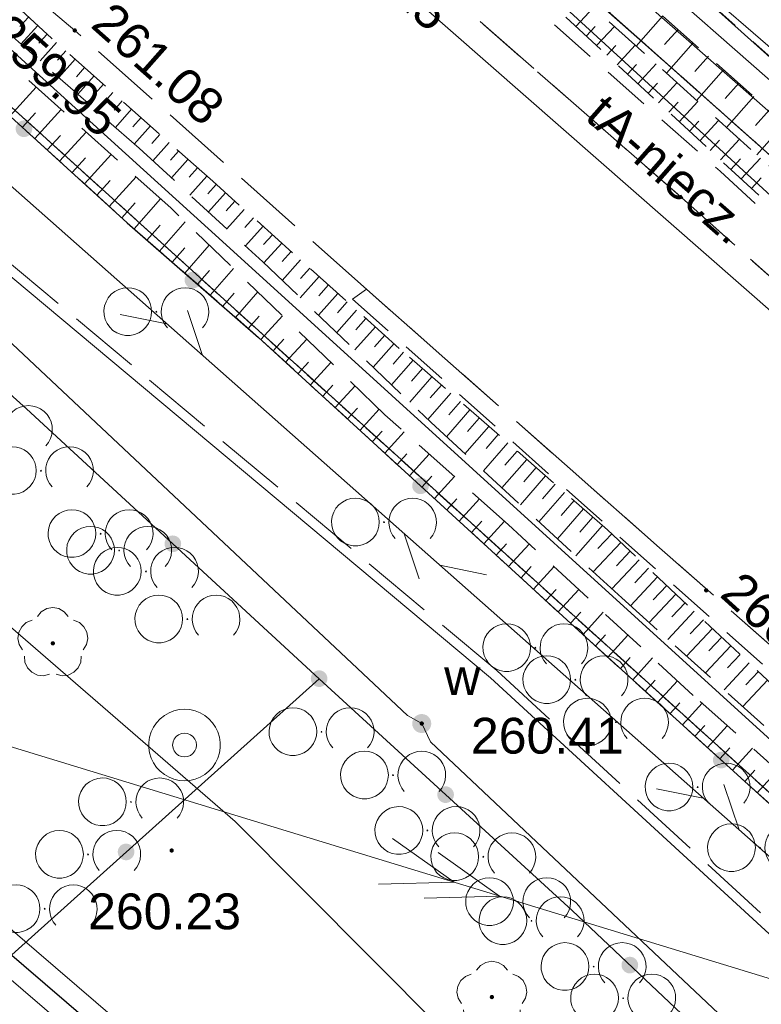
# Model space of a CAD drawing. Header units: metres. Extents: x 7427125 to 7427502, y 5541102 to 5541557.
# Tile 19 of 43: x 7427264 to 7427279, y 5541257 to 5541278. Entities that reach past the tile are written whole.
import ezdxf

# ---------------------------------------------------------------- set-up
doc = ezdxf.new("R2010")
doc.units = ezdxf.units.M
doc.header["$MEASUREMENT"] = 0
for name, pattern in [('PRZER1-1', [1, 0.5, -0.5]), ('PRZER2-1', [1.5, 1, -0.5]), ('PRZER3-1', [2, 1.5, -0.5]), ('PRZER3-2', [2.5, 1.5, -1])]:
    doc.linetypes.add(name, pattern=pattern)
for name, color, linetype, lineweight in [('!_Granica terenu objętego planem', 7, 'Continuous', 0), ('!_Linia rozgraniczająca', 7, 'Continuous', 0), ('GESDZI', 7, 'Continuous', 13), ('GESJOB', 7, 'Continuous', 30), ('GSLDSO', 7, 'Continuous', 13), ('GSLKOG', 7, 'Continuous', 30), ('GSPWPS', 7, 'Continuous', 13), ('GSPWPS_O', 7, 'Continuous', 13), ('GSSKOA', 7, 'Continuous', 13), ('GSSKOD', 7, 'Continuous', 13), ('GSSZAD', 7, 'Continuous', 13), ('GSSZSN', 7, 'Continuous', 13), ('GULLOB', 7, 'Continuous', 30), ('GUPPRZ', 7, 'Continuous', 13), ('GUPPRZ_O', 7, 'Continuous', 13)]:
    doc.layers.add(name, color=color, linetype=linetype, lineweight=lineweight)
for name, color, linetype, lineweight, true_color in [('GESUZY', 7, 'Continuous', 13, 0x008000), ('GSPRDL', 7, 'Continuous', 13, 0x008000), ('GULEPR', 1, 'Continuous', 13, 0xff0000), ('GULTPR', 7, 'Continuous', 13, 0xff9100), ('GULTPR_O', 7, 'Continuous', 13, 0xff9100), ('GULWPR', 5, 'Continuous', 13, 0x0000ff), ('GUPWST', 5, 'Continuous', 13, 0x0000ff), ('GUPWZA', 5, 'Continuous', 13, 0x0000ff), ('GUPWZA_O', 5, 'Continuous', 13, 0x0000ff)]:
    doc.layers.add(name, color=color, linetype=linetype, lineweight=lineweight, true_color=true_color)
doc.styles.add('Arial', font='arial.ttf')

# ---------------------------------------------------------------- blocks, each defined once
blk = doc.blocks.new('D_GUPWST1')
at = {"color": 0, "flags": 128}
for points in [[(0, 0.75), (0.111782, 0.741623), (0.221066, 0.71668), (0.325413, 0.675727), (0.42249, 0.619679), (0.51013, 0.549789), (0.586374, 0.467617), (0.649519, 0.375), (0.698155, 0.274006), (0.731196, 0.166891), (0.747903, 0.056048), (0.747903, -0.056048), (0.731196, -0.166891), (0.698155, -0.274006), (0.649519, -0.375), (0.586374, -0.467617), (0.51013, -0.549789), (0.42249, -0.619679), (0.325413, -0.675727), (0.221066, -0.71668), (0.111782, -0.741623), (0, -0.75), (-0.111782, -0.741623), (-0.221066, -0.71668), (-0.325413, -0.675727), (-0.42249, -0.619679), (-0.51013, -0.549789), (-0.586374, -0.467617), (-0.649519, -0.375), (-0.698155, -0.274006), (-0.731196, -0.166891), (-0.747903, -0.056048), (-0.747903, 0.056048), (-0.731196, 0.166891), (-0.698155, 0.274006), (-0.649519, 0.375), (-0.586374, 0.467617), (-0.51013, 0.549789), (-0.42249, 0.619679), (-0.325413, 0.675727), (-0.221066, 0.71668), (-0.111782, 0.741623), (0, 0.75)], [(0, 0.25), (0.064705, 0.241481), (0.125, 0.216506), (0.176777, 0.176777), (0.216506, 0.125), (0.241481, 0.064705), (0.25, 0), (0.241481, -0.064705), (0.216506, -0.125), (0.176777, -0.176777), (0.125, -0.216506), (0.064705, -0.241481), (0, -0.25), (-0.064705, -0.241481), (-0.125, -0.216506), (-0.176777, -0.176777), (-0.216506, -0.125), (-0.241481, -0.064705), (-0.25, 0), (-0.241481, 0.064705), (-0.216506, 0.125), (-0.176777, 0.176777), (-0.125, 0.216506), (-0.064705, 0.241481), (0, 0.25)]]:
    blk.add_lwpolyline(points, close=True, dxfattribs=at)
blk = doc.blocks.new('D_GUPWZA1')
blk.add_hatch(color=0).paths.add_polyline_path([(0, -0.2), (-0.051764, -0.193185), (-0.1, -0.173205), (-0.141421, -0.141421), (-0.173205, -0.1), (-0.193185, -0.051764), (-0.2, 0), (-0.193185, 0.051764), (-0.173205, 0.1), (-0.141421, 0.141421), (-0.1, 0.173205), (-0.051764, 0.193185), (0, 0.2), (0.051764, 0.193185), (0.1, 0.173205), (0.141421, 0.141421), (0.173205, 0.1), (0.193185, 0.051764), (0.2, 0), (0.193185, -0.051764), (0.173205, -0.1), (0.141421, -0.141421), (0.1, -0.173205), (0.051764, -0.193185)])
blk = doc.blocks.new('D_GSPWPS1')
blk.add_hatch(color=0).paths.add_polyline_path([(0, -0.045), (-0.011647, -0.043467), (-0.0225, -0.038971), (-0.03182, -0.03182), (-0.038971, -0.0225), (-0.043467, -0.011647), (-0.045, 0), (-0.043467, 0.011647), (-0.038971, 0.0225), (-0.03182, 0.03182), (-0.0225, 0.038971), (-0.011647, 0.043467), (0, 0.045), (0.011647, 0.043467), (0.0225, 0.038971), (0.03182, 0.03182), (0.038971, 0.0225), (0.043467, 0.011647), (0.045, 0), (0.043467, -0.011647), (0.038971, -0.0225), (0.03182, -0.03182), (0.0225, -0.038971), (0.011647, -0.043467)])
blk = doc.blocks.new('D_GSPRDL1')
blk.add_hatch(color=0).paths.add_polyline_path([(0, -0.045), (-0.013906, -0.042798), (-0.02645, -0.036406), (-0.036406, -0.02645), (-0.042798, -0.013906), (-0.045, 0), (-0.042798, 0.013906), (-0.036406, 0.02645), (-0.02645, 0.036406), (-0.013906, 0.042798), (0, 0.045), (0.013906, 0.042798), (0.02645, 0.036406), (0.036406, 0.02645), (0.042798, 0.013906), (0.045, 0), (0.042798, -0.013906), (0.036406, -0.02645), (0.02645, -0.036406), (0.013906, -0.042798)])
at = {"color": 0, "flags": 128}
for points in [[(-0.324277, 0.563333), (-0.240553, 0.662679), (-0.127956, 0.727494), (0, 0.75), (0.127956, 0.727494), (0.240553, 0.662679), (0.324277, 0.563333)], [(-0.635969, -0.134326), (-0.70458, -0.024001), (-0.731429, 0.103115), (-0.713292, 0.231763), (-0.652348, 0.346501), (-0.55591, 0.433559), (-0.435555, 0.482485)], [(0.435555, 0.482485), (0.55591, 0.433559), (0.652348, 0.346501), (0.713292, 0.231763), (0.731429, 0.103115), (0.70458, -0.024001), (0.635969, -0.134326)], [(-0.068773, -0.646351), (-0.194901, -0.677512), (-0.324092, -0.663766), (-0.440839, -0.606763), (-0.531129, -0.513345), (-0.584125, -0.394725), (-0.593465, -0.265141)], [(0.593465, -0.265141), (0.584125, -0.394725), (0.531129, -0.513345), (0.440839, -0.606763), (0.324092, -0.663766), (0.194901, -0.677512), (0.068773, -0.646351)]]:
    blk.add_lwpolyline(points, dxfattribs=at)
blk = doc.blocks.new('D_GUPPRZ1')
blk.add_hatch(color=0).paths.add_polyline_path([(0, -0.045), (-0.011647, -0.043467), (-0.0225, -0.038971), (-0.03182, -0.03182), (-0.038971, -0.0225), (-0.043467, -0.011647), (-0.045, 0), (-0.043467, 0.011647), (-0.038971, 0.0225), (-0.03182, 0.03182), (-0.0225, 0.038971), (-0.011647, 0.043467), (0, 0.045), (0.011647, 0.043467), (0.0225, 0.038971), (0.03182, 0.03182), (0.038971, 0.0225), (0.043467, 0.011647), (0.045, 0), (0.043467, -0.011647), (0.038971, -0.0225), (0.03182, -0.03182), (0.0225, -0.038971), (0.011647, -0.043467)])
blk = doc.blocks.new('D_SUTP1')
at = {"color": 0, "flags": 128}
for points in [[(0.9325, 0), (0.0675, 0.5)], [(-0.0675, 0), (-0.9325, -0.5)]]:
    blk.add_lwpolyline(points, dxfattribs=at)
blk = doc.blocks.new('D_KOLO')
blk.add_hatch(color=0).paths.add_polyline_path([(0, -0.175), (-0.045293, -0.169037), (-0.0875, -0.151554), (-0.123744, -0.123744), (-0.151554, -0.0875), (-0.169037, -0.045293), (-0.175, 0), (-0.169037, 0.045293), (-0.151554, 0.0875), (-0.123744, 0.123744), (-0.0875, 0.151554), (-0.045293, 0.169037), (0, 0.175), (0.045293, 0.169037), (0.0875, 0.151554), (0.123744, 0.123744), (0.151554, 0.0875), (0.169037, 0.045293), (0.175, 0), (0.169037, -0.045293), (0.151554, -0.0875), (0.123744, -0.123744), (0.0875, -0.151554), (0.045293, -0.169037)])
blk = doc.blocks.new('D_GSLKOG1')
blk.add_hatch(color=0).paths.add_polyline_path([(0, -0.175), (-0.045293, -0.169037), (-0.0875, -0.151554), (-0.123744, -0.123744), (-0.151554, -0.0875), (-0.169037, -0.045293), (-0.175, 0), (-0.169037, 0.045293), (-0.151554, 0.0875), (-0.123744, 0.123744), (-0.0875, 0.151554), (-0.045293, 0.169037), (0, 0.175), (0.045293, 0.169037), (0.0875, 0.151554), (0.123744, 0.123744), (0.151554, 0.0875), (0.169037, 0.045293), (0.175, 0), (0.169037, -0.045293), (0.151554, -0.0875), (0.123744, -0.123744), (0.0875, -0.151554), (0.045293, -0.169037)])
blk = doc.blocks.new('D_SUEP2')
at = {"color": 0, "flags": 128}
for points in [[(-1.25, -0.5), (0.25, 0), (-1.25, 0.5)], [(-0.25, -0.5), (1.25, 0), (-0.25, 0.5)]]:
    blk.add_lwpolyline(points, dxfattribs=at)
blk = doc.blocks.new('D_GSSZAD3')
at = {"color": 0, "flags": 128}
blk.add_lwpolyline([(-0.6, 0.5), (-0.513176, 0.492404), (-0.42899, 0.469846), (-0.35, 0.433013), (-0.278606, 0.383022), (-0.216978, 0.321394), (-0.166987, 0.25), (-0.130154, 0.17101), (-0.107596, 0.086824), (-0.1, 0), (-0.107596, -0.086824), (-0.130154, -0.17101), (-0.166987, -0.25), (-0.222125, -0.32743), (-0.290921, -0.393027), (-0.370887, -0.444418), (-0.459134, -0.479746), (-0.552472, -0.497736), (-0.647528, -0.497736), (-0.740866, -0.479746), (-0.829113, -0.444418), (-0.909079, -0.393027), (-0.977875, -0.32743), (-1.033013, -0.25), (-1.0725, -0.163534), (-1.094911, -0.071157), (-1.099434, 0.023791), (-1.085906, 0.117879), (-1.054816, 0.207708), (-1.007288, 0.290028), (-0.94504, 0.361867), (-0.87032, 0.420627), (-0.785831, 0.464184), (-0.694626, 0.490964), (-0.6, 0.5)], close=True, dxfattribs=at)
blk.add_lwpolyline([(0.234697, -0.341399), (0.179845, -0.271053), (0.138367, -0.192079), (0.111581, -0.106992), (0.100342, -0.018499), (0.105007, 0.070582), (0.125427, 0.157417), (0.160952, 0.239242), (0.210451, 0.313452), (0.27235, 0.377684), (0.344678, 0.429896), (0.425132, 0.468424), (0.511152, 0.492043), (0.6, 0.5), (0.688848, 0.492043), (0.774868, 0.468424), (0.855322, 0.429896), (0.92765, 0.377684), (0.989549, 0.313452), (1.039048, 0.239242), (1.074573, 0.157417), (1.094993, 0.070582), (1.099658, -0.018499), (1.088419, -0.106992), (1.061633, -0.192079), (1.020155, -0.271053), (0.965303, -0.341399)], dxfattribs=at)

msp = doc.modelspace()

# ---------------------------------------------------------------- linework, layer by layer
at = {"layer": '!_Granica terenu objętego planem', "color": 16, "linetype": 'PRZER3-1', "lineweight": 13}
msp.add_lwpolyline([(7427223.404, 5541280.844), (7427237.172, 5541294.666), (7427273.595, 5541264.199), (7427293.187, 5541246.2), (7427318.595, 5541219.771), (7427304.61, 5541204.848)], dxfattribs=at)
at = {"layer": '!_Linia rozgraniczająca', "color": 218, "linetype": 'Continuous', "lineweight": 13, "flags": 128}
msp.add_lwpolyline([(7427223.546, 5541280.703), (7427237.185, 5541294.395), (7427273.463, 5541264.048), (7427293.047, 5541246.057), (7427318.319, 5541219.769), (7427304.464, 5541204.985)], dxfattribs=at)
at = {"layer": 'GESDZI', "color": 7, "linetype": 'Continuous', "lineweight": 13, "flags": 128}
for points in [[(7427365.33, 5541270.24), (7427360.53, 5541265.49), (7427345.01, 5541249.37), (7427332.02, 5541235.75), (7427327.9, 5541231.44), (7427324.78, 5541228.21), (7427320.15, 5541236.27), (7427305.53, 5541250.41), (7427281.57, 5541272.99), (7427247.55, 5541303.23), (7427241.97, 5541307.49), (7427230.33, 5541315.24), (7427210.43, 5541329.61), (7427196.99, 5541343.41), (7427172.66, 5541368.39), (7427206.1, 5541403.07), (7427222.77, 5541419.91)], [(7427149.017, 5541397.869), (7427149.6, 5541397.01), (7427166.31, 5541376.18), (7427167.99, 5541374.1), (7427172.66, 5541368.39), (7427196.99, 5541343.41), (7427210.43, 5541329.61), (7427230.33, 5541315.24), (7427241.97, 5541307.49), (7427247.55, 5541303.23), (7427281.57, 5541272.99), (7427305.53, 5541250.41), (7427320.15, 5541236.27)], [(7427311.88, 5541231.94), (7427301.75, 5541241.17), (7427284.57, 5541256.88), (7427256.27, 5541282.47), (7427240.42, 5541296.03), (7427236.08, 5541299.6), (7427224.16, 5541309.39), (7427213.87, 5541317.74), (7427195.57, 5541331.32), (7427175.06, 5541354.41), (7427161.84, 5541370.1), (7427153.91, 5541380.03), (7427144.81, 5541391.44), (7427143.965, 5541392.524)], [(7427224.326, 5541279.982), (7427240.42, 5541296.03), (7427256.27, 5541282.47), (7427284.57, 5541256.88), (7427301.75, 5541241.17), (7427315.72, 5541223.34), (7427317.48, 5541219.62), (7427313.06, 5541214.79), (7427304.01, 5541205.409)]]:
    msp.add_lwpolyline(points, dxfattribs=at)
at = {"layer": 'GESJOB', "color": 7, "linetype": 'PRZER3-2', "lineweight": 30}
for points in [[(7427149.017, 5541397.869), (7427149.6, 5541397.01), (7427166.31, 5541376.18), (7427167.99, 5541374.1), (7427172.66, 5541368.39), (7427196.99, 5541343.41), (7427210.43, 5541329.61), (7427230.33, 5541315.24), (7427241.97, 5541307.49), (7427247.55, 5541303.23), (7427281.57, 5541272.99), (7427305.53, 5541250.41), (7427320.15, 5541236.27), (7427324.78, 5541228.21), (7427335.43, 5541208.11), (7427343.296, 5541192.599)], [(7427343.296, 5541192.599), (7427335.43, 5541208.11), (7427324.78, 5541228.21), (7427320.15, 5541236.27), (7427305.53, 5541250.41), (7427281.57, 5541272.99), (7427247.55, 5541303.23), (7427241.97, 5541307.49), (7427230.33, 5541315.24), (7427210.43, 5541329.61), (7427196.99, 5541343.41), (7427172.66, 5541368.39), (7427167.99, 5541374.1), (7427166.31, 5541376.18), (7427149.6, 5541397.01), (7427149.017, 5541397.869)]]:
    msp.add_lwpolyline(points, dxfattribs=at)
at = {"layer": 'GESUZY', "color": 96, "linetype": 'PRZER1-1', "lineweight": 13, "true_color": 0x008000}
for points in [[(7427149.017, 5541397.869), (7427149.6, 5541397.01), (7427166.31, 5541376.18), (7427167.99, 5541374.1), (7427172.66, 5541368.39), (7427196.99, 5541343.41), (7427210.43, 5541329.61), (7427230.33, 5541315.24), (7427241.97, 5541307.49), (7427247.55, 5541303.23), (7427273.39, 5541280.26), (7427281.57, 5541272.99), (7427305.53, 5541250.41), (7427320.15, 5541236.27)], [(7427311.88, 5541231.94), (7427301.75, 5541241.17), (7427297.26, 5541245.27), (7427284.57, 5541256.88), (7427256.27, 5541282.47), (7427240.42, 5541296.03), (7427236.08, 5541299.6), (7427224.16, 5541309.39), (7427213.87, 5541317.74), (7427195.57, 5541331.32), (7427175.06, 5541354.41), (7427161.84, 5541370.1), (7427153.91, 5541380.03), (7427144.81, 5541391.44), (7427143.965, 5541392.524)], [(7427224.326, 5541279.982), (7427240.42, 5541296.03), (7427256.27, 5541282.47), (7427284.57, 5541256.88), (7427297.26, 5541245.27), (7427280.844, 5541227.089)]]:
    msp.add_lwpolyline(points, dxfattribs=at)
msp.add_lwpolyline([(7427324.78, 5541228.21), (7427320.15, 5541236.27), (7427305.53, 5541250.41), (7427281.57, 5541272.99), (7427273.39, 5541280.26), (7427354.64, 5541356.58), (7427358.58, 5541352.7), (7427361.29, 5541350.08), (7427363.62, 5541347.81), (7427366.52, 5541345.04), (7427374.21, 5541337.71), (7427378.19, 5541333.92), (7427396.7, 5541315.71), (7427402.05, 5541310.46), (7427383.24, 5541290.03), (7427367.48, 5541272.62), (7427365.33, 5541270.24), (7427360.53, 5541265.49), (7427345.01, 5541249.37), (7427332.02, 5541235.75), (7427327.9, 5541231.44), (7427324.78, 5541228.21)], close=True, dxfattribs=at)
at = {"layer": 'GSLDSO', "color": 7, "linetype": 'Continuous', "lineweight": 13, "flags": 128}
for points in [[(7427314.467, 5541245.186), (7427306.537, 5541252.286), (7427298.936, 5541259.137), (7427296.706, 5541261.087), (7427283.766, 5541272.657), (7427272.306, 5541282.717), (7427256.878, 5541296.656), (7427244.535, 5541307.798), (7427240.116, 5541311.597), (7427230.318, 5541320.515), (7427219.057, 5541330.746), (7427200.876, 5541346.967)], [(7427314.133, 5541244.814), (7427306.203, 5541251.914), (7427298.604, 5541258.763), (7427296.374, 5541260.713), (7427283.434, 5541272.283), (7427271.974, 5541282.343), (7427256.542, 5541296.284), (7427244.205, 5541307.422), (7427239.784, 5541311.223), (7427229.982, 5541320.145), (7427218.723, 5541330.374), (7427200.544, 5541346.593)]]:
    msp.add_lwpolyline(points, dxfattribs=at)
at = {"layer": 'GSLKOG', "color": 7, "linetype": 'Continuous', "lineweight": 30, "flags": 128}
for points in [[(7427266.44, 5541288.58), (7427277.84, 5541278.38), (7427296.06, 5541262.04), (7427308.06, 5541251.31), (7427314.6, 5541245.38), (7427316.29, 5541244), (7427319.78, 5541240.88), (7427327.26, 5541234.36), (7427329.75, 5541234.12), (7427336, 5541240.52), (7427344.5, 5541249.29), (7427345.07, 5541249.81), (7427346.82, 5541251.64), (7427354.76, 5541259.81), (7427355.77, 5541260.97), (7427366.55, 5541272.09), (7427367.5, 5541273.13), (7427373.53, 5541279.81), (7427385.65, 5541293.27), (7427401.54, 5541310.36), (7427396.09, 5541315.77), (7427385, 5541326.69), (7427374.15, 5541337.32)], [(7427261.52, 5541277.52), (7427265.85, 5541273.58), (7427268.6, 5541271.18), (7427275.39, 5541264.96), (7427281.2, 5541259.69), (7427288.16, 5541253.5), (7427297.26, 5541245.27), (7427298.12, 5541244.46), (7427300.45, 5541242.24), (7427301.25, 5541241.48), (7427312.87, 5541229.8), (7427314.01, 5541228.46), (7427319.61, 5541221.66), (7427317.48, 5541219.62)], [(7427258.46, 5541274.43), (7427263.74, 5541269.68), (7427269.87, 5541264.03), (7427275.17, 5541259.17), (7427277.59, 5541256.89), (7427282.59, 5541252.44), (7427287.38, 5541248.16), (7427294.68, 5541241.47)], [(7427269.87, 5541264.03), (7427261.78, 5541256.77), (7427255.363, 5541250.936)]]:
    msp.add_lwpolyline(points, dxfattribs=at)
at = {"layer": 'GSSKOA', "color": 7, "linetype": 'PRZER3-1', "lineweight": 13}
for points in [[(7427214.8, 5541324.94), (7427228.08, 5541314.4), (7427243.84, 5541302.38), (7427262.7, 5541287.01), (7427277.46, 5541274.11), (7427285.25, 5541267.16), (7427295.94, 5541257.65), (7427310.31, 5541244.33), (7427319.36, 5541234.38)], [(7427312.78, 5541232.86), (7427302.84, 5541243.14), (7427302.14, 5541243.84), (7427293.24, 5541252.13), (7427282.63, 5541261.81), (7427270.86, 5541272.19), (7427264.75, 5541277.61), (7427256.78, 5541284.37), (7427248.05, 5541291.73), (7427241.19, 5541297.08), (7427228.09, 5541307), (7427209.62, 5541321.59)]]:
    msp.add_lwpolyline(points, dxfattribs=at)
at = {"layer": 'GSSKOD', "color": 7, "linetype": 'PRZER2-1', "lineweight": 13}
msp.add_lwpolyline([(7427214.8, 5541324.94, -0.890724), (7427229.29, 5541316.12), (7427244.72, 5541303.47), (7427263.56, 5541287.66), (7427278.27, 5541274.66), (7427285.85, 5541267.69), (7427296.35, 5541258), (7427310.66, 5541244.68), (7427310.31, 5541244.33), (7427295.94, 5541257.65), (7427285.25, 5541267.16), (7427277.46, 5541274.11), (7427262.7, 5541287.01), (7427243.84, 5541302.38), (7427228.08, 5541314.4), (7427214.8, 5541324.94)], format="xyb", close=True, dxfattribs=at)
msp.add_lwpolyline([(7427270.86, 5541272.19), (7427270.57, 5541271.98), (7427282.3, 5541261.54), (7427292.91, 5541251.78), (7427301.72, 5541243.48), (7427302.14, 5541243.84), (7427293.24, 5541252.13), (7427282.63, 5541261.81), (7427270.86, 5541272.19)], close=True, dxfattribs=at)
at = {"layer": 'GSSZAD', "color": 7, "linetype": 'PRZER2-1', "lineweight": 13}
for points in [[(7427266.46, 5541271.73), (7427266.45, 5541271.71), (7427266.47, 5541271.71), (7427266.46, 5541271.73)], [(7427264.04, 5541268.4), (7427264.03, 5541268.38), (7427264.05, 5541268.38), (7427264.04, 5541268.4)], [(7427271.23, 5541267.32), (7427271.22, 5541267.3), (7427271.24, 5541267.3), (7427271.23, 5541267.32)], [(7427265.29, 5541267.08), (7427265.28, 5541267.06), (7427265.3, 5541267.06), (7427265.29, 5541267.08)], [(7427265.68, 5541266.73), (7427265.67, 5541266.71), (7427265.69, 5541266.71), (7427265.68, 5541266.73)], [(7427266.24, 5541266.29), (7427266.23, 5541266.27), (7427266.25, 5541266.27), (7427266.24, 5541266.29)], [(7427267.11, 5541265.29), (7427267.1, 5541265.27), (7427267.12, 5541265.27), (7427267.11, 5541265.29)], [(7427274.4, 5541264.69), (7427274.39, 5541264.67), (7427274.41, 5541264.67), (7427274.4, 5541264.69)], [(7427275.24, 5541264.02), (7427275.23, 5541264), (7427275.25, 5541264), (7427275.24, 5541264.02)], [(7427276.09, 5541263.13), (7427276.08, 5541263.11), (7427276.1, 5541263.11), (7427276.09, 5541263.13)], [(7427269.92, 5541262.93), (7427269.91, 5541262.91), (7427269.93, 5541262.91), (7427269.92, 5541262.93)], [(7427271.42, 5541262.02), (7427271.41, 5541262), (7427271.43, 5541262), (7427271.42, 5541262.02)], [(7427277.8, 5541261.77), (7427277.79, 5541261.75), (7427277.81, 5541261.75), (7427277.8, 5541261.77)], [(7427265.93, 5541261.46), (7427265.92, 5541261.44), (7427265.94, 5541261.44), (7427265.93, 5541261.46)], [(7427272.14, 5541260.86), (7427272.13, 5541260.84), (7427272.15, 5541260.84), (7427272.14, 5541260.86)], [(7427279.11, 5541260.5), (7427279.1, 5541260.48), (7427279.12, 5541260.48), (7427279.11, 5541260.5)], [(7427265.03, 5541260.36), (7427265.02, 5541260.34), (7427265.04, 5541260.34), (7427265.03, 5541260.36)], [(7427273.31, 5541260.31), (7427273.3, 5541260.29), (7427273.32, 5541260.29), (7427273.31, 5541260.31)], [(7427274.04, 5541259.37), (7427274.03, 5541259.35), (7427274.05, 5541259.35), (7427274.04, 5541259.37)], [(7427264.12, 5541259.22), (7427264.11, 5541259.2), (7427264.13, 5541259.2), (7427264.12, 5541259.22)], [(7427274.32, 5541258.97), (7427274.31, 5541258.95), (7427274.33, 5541258.95), (7427274.32, 5541258.97)], [(7427275.62, 5541258.01), (7427275.61, 5541257.99), (7427275.63, 5541257.99), (7427275.62, 5541258.01)], [(7427276.24, 5541257.35), (7427276.23, 5541257.33), (7427276.25, 5541257.33), (7427276.24, 5541257.35)]]:
    msp.add_lwpolyline(points, close=True, dxfattribs=at)
at = {"layer": 'GSSZSN', "color": 7, "linetype": 'PRZER2-1', "lineweight": 13}
for points in [[(7427314.01, 5541249.3), (7427309.81, 5541253.09), (7427297.41, 5541264.19), (7427280.53, 5541280.08), (7427275.58, 5541284.47), (7427269.8, 5541291.75), (7427267.49, 5541289.43), (7427273.72, 5541283.27), (7427277.84, 5541278.38), (7427296.06, 5541262.04), (7427308.06, 5541251.31), (7427314.6, 5541245.38), (7427314.01, 5541249.3)], [(7427296.39, 5541260.71), (7427283.44, 5541272.28), (7427272.02, 5541282.38), (7427271.49, 5541281.81), (7427282.84, 5541271.58), (7427295.81, 5541260.18), (7427296.39, 5541260.71)], [(7427295.47, 5541259.72), (7427282.39, 5541271.11), (7427271.15, 5541281.47), (7427271.49, 5541281.81), (7427282.84, 5541271.58), (7427295.81, 5541260.18), (7427295.47, 5541259.72)], [(7427299.02, 5541245.99), (7427296.03, 5541248.56), (7427290.4, 5541253.66), (7427285.81, 5541257.96), (7427280.87, 5541262.49), (7427275.91, 5541267.15), (7427271.55, 5541270.95), (7427267.64, 5541274.45), (7427264.27, 5541277.44), (7427262.53, 5541279.04), (7427262.42, 5541278.24), (7427263.16, 5541277.73), (7427266.1, 5541275.14), (7427268.69, 5541272.76), (7427272.21, 5541269.4), (7427276.21, 5541265.72), (7427280.56, 5541261.82), (7427284.93, 5541258.06), (7427289.02, 5541254.45), (7427294.15, 5541249.87), (7427298.77, 5541245.84), (7427299.02, 5541245.99)], [(7427261.11, 5541277.89), (7427261.52, 5541277.52), (7427265.85, 5541273.58), (7427268.6, 5541271.18), (7427275.39, 5541264.96), (7427281.2, 5541259.69), (7427288.16, 5541253.5), (7427297.26, 5541245.27), (7427297.85, 5541244.77), (7427298.31, 5541245.44), (7427295.74, 5541247.72), (7427291.92, 5541251.06), (7427287.44, 5541255.11), (7427284.89, 5541257.33), (7427281.96, 5541259.89), (7427277.71, 5541263.68), (7427273.83, 5541267.26), (7427271.25, 5541269.56), (7427266.76, 5541273.89), (7427262.91, 5541277.35), (7427262.28, 5541278.08), (7427261.11, 5541277.89)]]:
    msp.add_lwpolyline(points, close=True, dxfattribs=at)
at = {"layer": 'GSSZSN', "color": 7, "linetype": 'Continuous', "lineweight": 13, "flags": 128}
for points in [[(7427275.251, 5541277.69), (7427275.619, 5541278.089)], [(7427263.782, 5541277.889), (7427263.602, 5541277.694)], [(7427277.071, 5541277.913), (7427276.514, 5541277.282)], [(7427263.976, 5541277.711), (7427263.62, 5541277.324)], [(7427275.467, 5541277.491), (7427275.652, 5541277.691)], [(7427275.684, 5541277.291), (7427276.056, 5541277.695)], [(7427277.39, 5541277.631), (7427277.109, 5541277.314)], [(7427264.17, 5541277.532), (7427263.994, 5541277.341)], [(7427264.365, 5541277.356), (7427264.023, 5541276.97)], [(7427264.562, 5541277.181), (7427264.391, 5541276.989)], [(7427275.9, 5541277.092), (7427276.087, 5541277.295)], [(7427276.116, 5541276.892), (7427276.493, 5541277.301)], [(7427277.708, 5541277.35), (7427277.145, 5541276.713)], [(7427264.759, 5541277.006), (7427264.418, 5541276.622)], [(7427278.026, 5541277.068), (7427277.743, 5541276.748)], [(7427264.956, 5541276.832), (7427264.786, 5541276.64)], [(7427276.333, 5541276.693), (7427276.522, 5541276.898)], [(7427276.549, 5541276.494), (7427276.93, 5541276.907)], [(7427278.345, 5541276.786), (7427277.776, 5541276.144)], [(7427265.153, 5541276.657), (7427264.813, 5541276.274)], [(7427263.391, 5541275.817), (7427263.942, 5541276.422)], [(7427265.35, 5541276.482), (7427265.18, 5541276.291)], [(7427276.765, 5541276.294), (7427276.957, 5541276.502)], [(7427276.982, 5541276.095), (7427277.367, 5541276.513)], [(7427278.663, 5541276.505), (7427278.377, 5541276.182)], [(7427265.547, 5541276.307), (7427265.208, 5541275.926)], [(7427278.981, 5541276.223), (7427278.408, 5541275.575)], [(7427263.912, 5541275.343), (7427264.466, 5541275.952)], [(7427265.744, 5541276.133), (7427265.575, 5541275.942)], [(7427265.941, 5541275.958), (7427265.603, 5541275.578)], [(7427277.198, 5541275.896), (7427277.392, 5541276.106)], [(7427277.414, 5541275.696), (7427277.804, 5541276.119)], [(7427279.3, 5541275.942), (7427279.012, 5541275.616)], [(7427263.652, 5541275.58), (7427263.928, 5541275.884)], [(7427266.138, 5541275.783), (7427265.969, 5541275.593)], [(7427266.335, 5541275.608), (7427265.998, 5541275.229)], [(7427277.631, 5541275.497), (7427277.827, 5541275.709)], [(7427277.847, 5541275.297), (7427278.241, 5541275.725)], [(7427279.618, 5541275.66), (7427279.039, 5541275.006)], [(7427264.173, 5541275.106), (7427264.45, 5541275.411)], [(7427264.433, 5541274.869), (7427264.99, 5541275.481)], [(7427266.532, 5541275.433), (7427266.363, 5541275.243)], [(7427278.28, 5541274.899), (7427278.678, 5541275.331)], [(7427266.729, 5541275.259), (7427266.388, 5541274.875)], [(7427278.063, 5541275.098), (7427278.261, 5541275.313)], [(7427264.693, 5541274.632), (7427264.972, 5541274.939)], [(7427264.954, 5541274.396), (7427265.513, 5541275.01)], [(7427266.925, 5541275.084), (7427266.754, 5541274.89)], [(7427267.122, 5541274.909), (7427266.776, 5541274.519)], [(7427278.496, 5541274.699), (7427278.696, 5541274.917)], [(7427278.712, 5541274.5), (7427279.115, 5541274.937)], [(7427267.319, 5541274.734), (7427267.145, 5541274.537)], [(7427265.474, 5541273.922), (7427266.037, 5541274.54)], [(7427267.516, 5541274.56), (7427267.164, 5541274.162)], [(7427278.928, 5541274.301), (7427279.131, 5541274.52)], [(7427265.214, 5541274.159), (7427265.495, 5541274.467)], [(7427267.713, 5541274.385), (7427267.535, 5541274.185)], [(7427265.998, 5541273.451), (7427266.548, 5541274.081)], [(7427267.909, 5541274.209), (7427267.55, 5541273.808)], [(7427265.735, 5541273.685), (7427266.017, 5541273.995)], [(7427268.105, 5541274.033), (7427267.925, 5541273.831)], [(7427268.302, 5541273.858), (7427267.938, 5541273.451)], [(7427268.498, 5541273.682), (7427268.315, 5541273.478)], [(7427266.263, 5541273.219), (7427266.536, 5541273.532)], [(7427266.528, 5541272.988), (7427267.062, 5541273.599)], [(7427268.694, 5541273.506), (7427268.326, 5541273.095)], [(7427268.89, 5541273.331), (7427268.705, 5541273.124)], [(7427266.794, 5541272.756), (7427267.055, 5541273.055)], [(7427267.059, 5541272.525), (7427267.569, 5541273.11)], [(7427269.087, 5541273.155), (7427268.713, 5541272.738)], [(7427269.283, 5541272.98), (7427269.093, 5541272.768)], [(7427269.479, 5541272.804), (7427269.094, 5541272.374)], [(7427267.324, 5541272.293), (7427267.574, 5541272.579)], [(7427267.589, 5541272.062), (7427268.077, 5541272.62)], [(7427269.871, 5541272.453), (7427269.475, 5541272.01)], [(7427269.675, 5541272.628), (7427269.48, 5541272.41)], [(7427270.068, 5541272.277), (7427269.867, 5541272.053)], [(7427267.855, 5541271.831), (7427268.092, 5541272.103)], [(7427268.12, 5541271.599), (7427268.584, 5541272.131)], [(7427270.264, 5541272.101), (7427269.857, 5541271.647)], [(7427270.46, 5541271.926), (7427270.253, 5541271.695)], [(7427268.385, 5541271.368), (7427268.611, 5541271.627)], [(7427268.649, 5541271.135), (7427269.103, 5541271.63)], [(7427270.656, 5541271.75), (7427270.238, 5541271.283)], [(7427271.049, 5541271.399), (7427270.619, 5541270.919)], [(7427270.852, 5541271.575), (7427270.64, 5541271.338)], [(7427271.245, 5541271.223), (7427271.027, 5541270.98)], [(7427268.909, 5541270.897), (7427269.133, 5541271.141)], [(7427269.168, 5541270.659), (7427269.61, 5541271.141)], [(7427271.441, 5541271.048), (7427271, 5541270.555)], [(7427271.638, 5541270.873), (7427271.418, 5541270.62)], [(7427269.428, 5541270.421), (7427269.646, 5541270.659)], [(7427269.688, 5541270.184), (7427270.117, 5541270.653)], [(7427271.837, 5541270.7), (7427271.388, 5541270.185)], [(7427272.035, 5541270.527), (7427271.807, 5541270.265)], [(7427269.947, 5541269.946), (7427270.159, 5541270.177)], [(7427270.207, 5541269.708), (7427270.624, 5541270.164)], [(7427272.234, 5541270.354), (7427271.769, 5541269.821)], [(7427272.432, 5541270.181), (7427272.196, 5541269.91)], [(7427272.631, 5541270.008), (7427272.15, 5541269.457)], [(7427272.829, 5541269.835), (7427272.586, 5541269.556)], [(7427270.466, 5541269.47), (7427270.672, 5541269.695)], [(7427270.726, 5541269.232), (7427271.131, 5541269.675)], [(7427273.028, 5541269.662), (7427272.537, 5541269.099)], [(7427273.226, 5541269.489), (7427272.979, 5541269.205)], [(7427270.986, 5541268.995), (7427271.188, 5541269.215)], [(7427271.245, 5541268.757), (7427271.652, 5541269.201)], [(7427273.425, 5541269.316), (7427272.925, 5541268.742)], [(7427273.623, 5541269.143), (7427273.371, 5541268.854)], [(7427273.822, 5541268.97), (7427273.312, 5541268.386)], [(7427271.505, 5541268.519), (7427271.71, 5541268.743)], [(7427271.764, 5541268.281), (7427272.178, 5541268.733)], [(7427274.02, 5541268.797), (7427273.763, 5541268.502)], [(7427274.219, 5541268.624), (7427273.7, 5541268.029)], [(7427274.417, 5541268.451), (7427274.156, 5541268.151)], [(7427272.024, 5541268.044), (7427272.232, 5541268.271)], [(7427272.284, 5541267.806), (7427272.704, 5541268.264)], [(7427274.616, 5541268.278), (7427274.088, 5541267.672)], [(7427274.814, 5541268.105), (7427274.548, 5541267.799)], [(7427275.013, 5541267.932), (7427274.476, 5541267.316)], [(7427272.543, 5541267.568), (7427272.755, 5541267.799)], [(7427272.803, 5541267.33), (7427273.229, 5541267.796)], [(7427275.211, 5541267.759), (7427274.94, 5541267.448)], [(7427275.41, 5541267.586), (7427274.863, 5541266.959)], [(7427273.062, 5541267.092), (7427273.277, 5541267.327)], [(7427273.322, 5541266.855), (7427273.755, 5541267.327)], [(7427275.608, 5541267.413), (7427275.333, 5541267.097)], [(7427275.807, 5541267.24), (7427275.251, 5541266.602)], [(7427276.194, 5541266.883), (7427275.615, 5541266.267)], [(7427276.002, 5541267.063), (7427275.712, 5541266.754)], [(7427273.581, 5541266.617), (7427273.798, 5541266.853)], [(7427273.841, 5541266.379), (7427274.273, 5541266.851)], [(7427276.386, 5541266.703), (7427276.098, 5541266.396)], [(7427276.578, 5541266.522), (7427276.003, 5541265.91)], [(7427274.101, 5541266.141), (7427274.316, 5541266.377)], [(7427274.36, 5541265.903), (7427274.791, 5541266.373)], [(7427276.77, 5541266.342), (7427276.483, 5541266.037)], [(7427276.962, 5541266.162), (7427276.393, 5541265.556)], [(7427274.62, 5541265.666), (7427274.835, 5541265.9)], [(7427274.879, 5541265.428), (7427275.308, 5541265.896)], [(7427277.154, 5541265.982), (7427276.871, 5541265.681)], [(7427277.346, 5541265.801), (7427276.785, 5541265.205)], [(7427277.537, 5541265.621), (7427277.259, 5541265.325)], [(7427275.139, 5541265.19), (7427275.353, 5541265.424)], [(7427275.399, 5541264.952), (7427275.824, 5541265.421)], [(7427277.729, 5541265.441), (7427277.177, 5541264.853)], [(7427277.921, 5541265.26), (7427277.647, 5541264.969)], [(7427278.113, 5541265.08), (7427277.569, 5541264.501)], [(7427275.659, 5541264.716), (7427275.871, 5541264.949)], [(7427275.92, 5541264.479), (7427276.341, 5541264.943)], [(7427278.305, 5541264.9), (7427278.035, 5541264.613)], [(7427278.497, 5541264.719), (7427277.962, 5541264.15)], [(7427276.181, 5541264.243), (7427276.39, 5541264.474)], [(7427276.442, 5541264.006), (7427276.858, 5541264.466)], [(7427278.689, 5541264.539), (7427278.423, 5541264.256)], [(7427278.881, 5541264.359), (7427278.354, 5541263.798)], [(7427279.073, 5541264.179), (7427278.811, 5541263.9)], [(7427276.702, 5541263.77), (7427276.91, 5541263.998)], [(7427276.963, 5541263.533), (7427277.376, 5541263.988)], [(7427279.265, 5541263.998), (7427278.746, 5541263.446)], [(7427277.224, 5541263.297), (7427277.429, 5541263.523)], [(7427277.485, 5541263.06), (7427277.896, 5541263.514)], [(7427277.745, 5541262.824), (7427277.952, 5541263.052)], [(7427278.006, 5541262.587), (7427278.422, 5541263.045)], [(7427278.267, 5541262.35), (7427278.476, 5541262.581)], [(7427278.528, 5541262.114), (7427278.947, 5541262.577)], [(7427278.788, 5541261.877), (7427278.999, 5541262.11)], [(7427279.049, 5541261.641), (7427279.473, 5541262.108)]]:
    msp.add_lwpolyline(points, dxfattribs=at)
at = {"layer": 'GULEPR', "color": 1, "linetype": 'Continuous', "lineweight": 13, "true_color": 0xff0000, "flags": 128}
for points in [[(7427167.465, 5541376.615), (7427192.37, 5541352.47), (7427218.7, 5541328.9), (7427242.8, 5541307.27), (7427270.33, 5541282.39), (7427295.76, 5541259.11), (7427296.495, 5541258.46)], [(7427232.953, 5541271.907), (7427324.98, 5541243.79), (7427325.64, 5541243.73), (7427308.272, 5541201.421)]]:
    msp.add_lwpolyline(points, dxfattribs=at)
at = {"layer": 'GULLOB', "color": 7, "linetype": 'Continuous', "lineweight": 30, "flags": 128}
for points in [[(7427143.646, 5541392.187), (7427145.68, 5541389.41), (7427155.42, 5541377.06), (7427156.07, 5541376.56), (7427161.68, 5541380.12), (7427162.59, 5541379.92), (7427172.13, 5541366.63), (7427187.45, 5541351.54), (7427196.58, 5541342.56), (7427212.69, 5541327.94), (7427224.48, 5541318.48), (7427233.85, 5541311.06), (7427228.99, 5541305.78), (7427236.17, 5541300.13), (7427240.75, 5541296.94), (7427256.84, 5541283.09), (7427262.64, 5541277.9), (7427267.92, 5541273.12), (7427281.73, 5541260.56), (7427292.93, 5541250.77), (7427300.04, 5541244.78), (7427304.6, 5541240.74), (7427310.96, 5541234.28)], [(7427169.735, 5541342.305), (7427185.6, 5541323.21), (7427203.9, 5541307.69), (7427224.49, 5541290.58), (7427225.37, 5541289.9), (7427226.14, 5541289.31), (7427233.44, 5541282.9), (7427256.67, 5541264.04), (7427270.69, 5541252), (7427281.09, 5541242.14), (7427292.32, 5541226.1), (7427295.99, 5541220.55), (7427302.93, 5541211.15)]]:
    msp.add_lwpolyline(points, dxfattribs=at)
at = {"layer": 'GULTPR', "color": 30, "linetype": 'Continuous', "lineweight": 13, "true_color": 0xff9100, "flags": 128}
for points in [[(7427147.925, 5541396.714), (7427160.79, 5541380.08), (7427172.77, 5541365.73), (7427189.7, 5541344.59), (7427199.87, 5541334.94), (7427213.89, 5541323.55), (7427227.66, 5541313.41), (7427237.41, 5541307.29), (7427244.89, 5541301.8), (7427255.3, 5541292.78), (7427280.97, 5541270.3), (7427294.36, 5541257.17), (7427307.47, 5541246.36), (7427319.95, 5541234.27), (7427324.38, 5541225.76), (7427330.33, 5541215.04), (7427332.71, 5541211.01), (7427342.288, 5541191.518)], [(7427143.646, 5541392.187), (7427145.68, 5541389.41), (7427155.42, 5541377.06), (7427156.07, 5541376.56), (7427161.68, 5541380.12), (7427162.59, 5541379.92), (7427172.13, 5541366.63), (7427187.45, 5541351.54), (7427196.58, 5541342.56), (7427212.69, 5541327.94), (7427224.48, 5541318.48), (7427233.85, 5541311.06), (7427228.99, 5541305.78), (7427236.17, 5541300.13), (7427240.75, 5541296.94), (7427256.84, 5541283.09), (7427262.64, 5541277.9), (7427267.92, 5541273.12), (7427281.73, 5541260.56), (7427292.93, 5541250.77), (7427300.04, 5541244.78), (7427304.6, 5541240.74), (7427310.96, 5541234.28)], [(7427138.991, 5541387.261), (7427150.53, 5541372.9), (7427155.73, 5541366.13), (7427162.09, 5541358.32), (7427176.98, 5541342.6), (7427191.6, 5541326.99), (7427203.91, 5541316.59), (7427217.91, 5541304.45), (7427233.53, 5541291.77), (7427239.55, 5541285.78), (7427268.11, 5541261.04), (7427295.3, 5541233.72), (7427304.46, 5541225.14), (7427314.32, 5541214.51), (7427329.59, 5541188.64), (7427333.274, 5541181.856)], [(7427288.74, 5541251.96), (7427261.58, 5541275.97)]]:
    msp.add_lwpolyline(points, dxfattribs=at)
at = {"layer": 'GULWPR', "color": 5, "linetype": 'Continuous', "lineweight": 13, "true_color": 0x0000ff, "flags": 128}
for points in [[(7427214.826, 5541288.872), (7427218.727, 5541292.622), (7427225.118, 5541298.772), (7427237.571, 5541310.86), (7427241.151, 5541310.206), (7427285.718, 5541271.728), (7427299.665, 5541259.578), (7427319.489, 5541252.542), (7427326.573, 5541250.141), (7427329.929, 5541249.022), (7427333.074, 5541247.89), (7427349.12, 5541243.036), (7427374.067, 5541269.18), (7427376.329, 5541270.657), (7427397.712, 5541271.841), (7427418.289, 5541272.984)], [(7427226.404, 5541289.611), (7427233.698, 5541283.206), (7427256.926, 5541264.347), (7427270.958, 5541252.297), (7427281.395, 5541242.402), (7427292.651, 5541226.325), (7427296.318, 5541220.779), (7427303.252, 5541211.388)], [(7427225.876, 5541289.009), (7427233.182, 5541282.594), (7427256.414, 5541263.733), (7427270.422, 5541251.703), (7427280.785, 5541241.878), (7427291.989, 5541225.875), (7427295.662, 5541220.321), (7427302.608, 5541210.912)], [(7427257.26, 5541276.85), (7427271.72, 5541263.26), (7427272.02, 5541263.09), (7427272.2, 5541262.71), (7427293.51, 5541242.61), (7427293.83, 5541242.37), (7427295.53, 5541239.15), (7427281.918, 5541226.085)]]:
    msp.add_lwpolyline(points, dxfattribs=at)

# ---------------------------------------------------------------- block references
at = {"layer": 'GSLKOG', "color": 7, "linetype": 'Continuous', "lineweight": 30}
for name, p, rotation in [('D_KOLO', (7427263.685, 5541275.55), 317.699977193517), ('D_KOLO', (7427263.685, 5541275.55), 317.699977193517), ('D_KOLO', (7427267.225, 5541272.38), 318.8879095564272), ('D_KOLO', (7427267.225, 5541272.38), 318.8879095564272), ('D_KOLO', (7427271.995, 5541268.07), 317.5086642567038), ('D_KOLO', (7427271.995, 5541268.07), 317.5086642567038), ('D_KOLO', (7427266.805, 5541266.855), 317.3333419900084), ('D_KOLO', (7427266.805, 5541266.855), 317.3333419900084), ('D_GSLKOG1', (7427269.87, 5541264.03), 221.9049360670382), ('D_KOLO', (7427278.295, 5541262.325), 317.7901858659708), ('D_KOLO', (7427278.295, 5541262.325), 317.7901858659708), ('D_KOLO', (7427272.52, 5541261.6), 317.4797637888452), ('D_KOLO', (7427272.52, 5541261.6), 317.4797637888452), ('D_KOLO', (7427265.825, 5541260.4), 221.9049360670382), ('D_KOLO', (7427265.825, 5541260.4), 221.9049360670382), ('D_KOLO', (7427276.38, 5541258.03), 316.7061782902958), ('D_KOLO', (7427276.38, 5541258.03), 316.7061782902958)]:
    msp.add_blockref(name, p, dxfattribs=dict(at, rotation=rotation))
at = {"layer": 'GSPRDL', "color": 96, "linetype": 'Continuous', "lineweight": 13, "true_color": 0x008000}
for p in [(7427264.29, 5541264.77), (7427273.49, 5541257.36)]:
    msp.add_blockref('D_GSPRDL1', p, dxfattribs=at)
at = {"layer": 'GSPWPS', "color": 7, "linetype": 'Continuous', "lineweight": 13}
for p in [(7427264.75, 5541277.61), (7427277.98, 5541265.88), (7427266.78, 5541260.43)]:
    msp.add_blockref('D_GSPWPS1', p, dxfattribs=at)
at = {"layer": 'GSSZAD', "color": 7, "linetype": 'Continuous', "lineweight": 13}
for p in [(7427266.46, 5541271.72), (7427263.18, 5541269.25), (7427264.04, 5541268.39), (7427271.23, 5541267.31), (7427265.29, 5541267.07), (7427265.68, 5541266.72), (7427266.24, 5541266.28), (7427267.11, 5541265.28), (7427274.4, 5541264.68), (7427275.24, 5541264.01), (7427276.09, 5541263.12), (7427269.92, 5541262.92), (7427271.42, 5541262.01), (7427277.8, 5541261.76), (7427265.93, 5541261.45), (7427272.14, 5541260.85), (7427279.11, 5541260.49), (7427265.03, 5541260.35), (7427273.31, 5541260.3), (7427274.04, 5541259.36), (7427264.12, 5541259.21), (7427274.32, 5541258.96), (7427275.62, 5541258), (7427276.24, 5541257.34)]:
    msp.add_blockref('D_GSSZAD3', p, dxfattribs=at)
at = {"layer": 'GULEPR', "color": 1, "linetype": 'Continuous', "lineweight": 13, "true_color": 0xff0000, "rotation": 343.0102760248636}
msp.add_blockref('D_SUEP2', (7427272.457, 5541259.838), dxfattribs=at)
at = {"layer": 'GULTPR', "color": 30, "linetype": 'Continuous', "lineweight": 13, "true_color": 0xff9100}
for p, rotation in [((7427266.731, 5541271.416), 318.5226546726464), ((7427272.35, 5541266.449), 138.5226546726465), ((7427277.97, 5541261.481), 318.5226546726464)]:
    msp.add_blockref('D_SUTP1', p, dxfattribs=dict(at, rotation=rotation))
at = {"layer": 'GUPPRZ', "color": 5, "linetype": 'Continuous', "lineweight": 13, "true_color": 0x0000ff}
msp.add_blockref('D_GUPPRZ1', (7427272.02, 5541263.09), dxfattribs=at)
at = {"layer": 'GUPWST', "color": 5, "linetype": 'Continuous', "lineweight": 13, "true_color": 0x0000ff}
msp.add_blockref('D_GUPWST1', (7427267.05, 5541262.64), dxfattribs=at)
at = {"layer": 'GUPWZA', "color": 5, "linetype": 'Continuous', "lineweight": 13, "true_color": 0x0000ff, "rotation": 44.1928711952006}
msp.add_blockref('D_GUPWZA1', (7427272.02, 5541263.09), dxfattribs=at)

# ---------------------------------------------------------------- texts
at = {"layer": 'GSPWPS_O', "color": 7, "linetype": 'Continuous', "lineweight": 0, "style": 'Arial'}
for s, rotation, p in [('261.15', 318.2921, (7427269.807, 5541279.674)), ('261.08', 318.4391, (7427265.057, 5541277.696)), ('259.95', 318.1686, (7427262.9, 5541277.46)), ('260.92', 317.9032, (7427278.239, 5541265.769))]:
    msp.add_text(s, height=0.75, rotation=rotation, dxfattribs=at).set_placement(p)
msp.add_text('260.23', height=0.75, dxfattribs=at).set_placement((7427265.03, 5541258.78))
at = {"layer": 'GULTPR_O', "color": 30, "linetype": 'Continuous', "lineweight": 0, "true_color": 0xff9100, "style": 'Arial'}
msp.add_text('tA-niecz.', height=0.75, rotation=318.6912, dxfattribs=at).set_placement((7427275.41, 5541275.77))
at = {"layer": 'GUPPRZ_O', "color": 5, "linetype": 'Continuous', "lineweight": 0, "true_color": 0x0000ff, "style": 'Arial'}
msp.add_text('260.41', height=0.75, dxfattribs=at).set_placement((7427273.05, 5541262.46))
at = {"layer": 'GUPWZA_O', "color": 5, "linetype": 'Continuous', "lineweight": 0, "true_color": 0x0000ff, "style": 'Arial'}
msp.add_text('w', height=0.75, dxfattribs=at).set_placement((7427272.49, 5541263.69))

doc.saveas('drawing.dxf')
